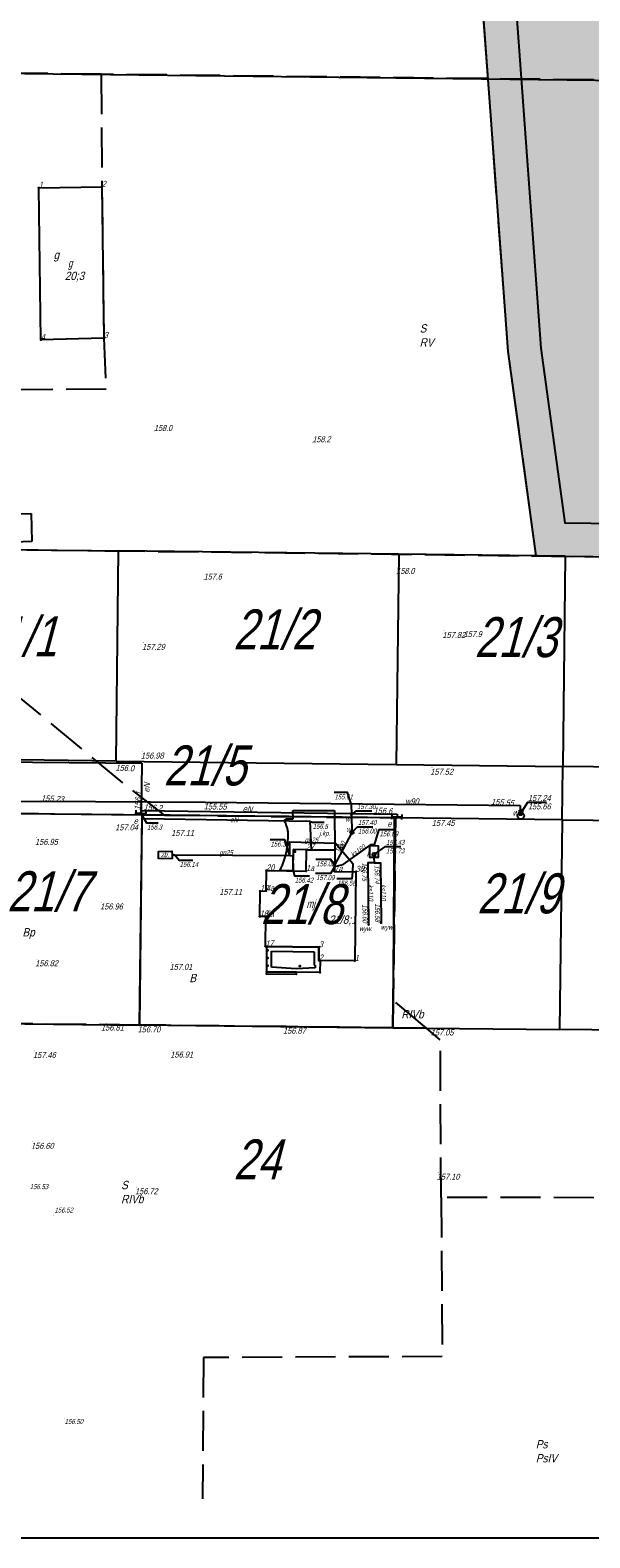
# Model space of a CAD drawing. Header units: metres. Extents: x 6582395 to 6583921, y 5752654 to 5753685.
# Tile 7 of 42: x 6583140 to 6583224, y 5752654 to 5752880. Entities that reach past the tile are written whole.
import ezdxf
from ezdxf.enums import TextEntityAlignment as Align

# ---------------------------------------------------------------- set-up
doc = ezdxf.new("R2010")
doc.units = ezdxf.units.M
doc.header["$LTSCALE"] = 2
for name, pattern in [('1.5_0.5', [50.8, 38.1, -12.7]), ('314-500', [63.5, 50.8, -12.7]), ('GESTRICHELT', [4, 3, -1]), ('GESTRICHELTX2', [8, 6, -2])]:
    doc.linetypes.add(name, pattern=pattern)
for name, color, linetype in [('209-Opis konturu klasyfikacyjnego', 7, 'Continuous'), ('210-Oznaczenie użytku', 7, 'Continuous'), ('211-Nr działki', 7, 'Continuous'), ('217-Granica konturu klasyfikcyjnego', 7, 'Continuous'), ('218-Granica użytku', 7, 'Continuous'), ('219-Linia granicy', 7, 'Continuous'), ('312-Budynek (powierzchnia)', 7, 'Continuous'), ('312-Funkcja i liczba kondygnacji', 7, 'Continuous'), ('312-Numer ewidencyjny budynku', 7, 'Continuous'), ('312-Numer ewidencyjny budynku-Atr124', 7, 'Continuous'), ('314-Nawis budynku budowli - K1', 7, 'Continuous'), ('352-schody (powierzchnia)', 7, 'Continuous'), ('403-Punkt określonej wysokości', 7, 'Continuous'), ('403-Punkt określonej wysokości - rzędna', 7, 'Continuous'), ('423-Krawędź chodnika', 7, 'Continuous'), ('507-Zasuwa liniowa-SW', 7, 'Continuous'), ('513-Hydrant-SW', 7, 'Continuous'), ('581-Atrybuty opisowe-SWPOD', 7, 'Continuous'), ('581-Oś przewodu-SWPOD', 7, 'Continuous'), ('585-Atrybuty opisowe-SEPOD', 7, 'Continuous'), ('585-Oś przewodu-SEPOD', 7, 'Continuous'), ('688-Szafa sterownicza-SE', 7, 'Continuous'), ('801-Punkt określonej wysokości', 7, 'Continuous'), ('801-Punkt określonej wysokości-Atr2', 7, 'Continuous'), ('902-Ogrodzenie trwałe symb.', 7, 'Continuous'), ('granica opracowania', 7, 'Continuous'), ('jezdnia (powierzchnia)', 7, 'Continuous'), ('jezdnia (powierzchnia)-Atr17', 7, 'Continuous'), ('komora podziemna - przewód kanalizacyjny (powierzchnia)', 7, 'Continuous'), ('linie rozgraniczajace teren', 237, 'Continuous'), ('ogrodzenie trwałe (linia)', 7, 'Continuous'), ('Opis i rzędna armatury niezident.-SE', 7, 'Continuous'), ('Opis i rzędna armatury niezident.-SW', 7, 'Continuous'), ('PEf', 68, 'Continuous'), ('podpora (powierzchnia)', 7, 'Continuous'), ('przewód elektroenergetyczny (linia)', 7, 'Continuous'), ('przewód elektroenergetyczny (linia)-Atr1', 7, 'Continuous'), ('przewód gazowy (linia)', 7, 'Continuous'), ('przewód gazowy (linia)-Atr1', 7, 'Continuous'), ('przewód kanalizacyjny (linia)', 7, 'Continuous'), ('przewód kanalizacyjny (linia)-Atr1', 7, 'Continuous'), ('przewód wodociągowy (linia)', 7, 'Continuous'), ('przewód wodociągowy (linia)-Atr1', 7, 'Continuous'), ('Punkt budynku', 7, 'Continuous'), ('Punkt budynku-Atr103', 7, 'Continuous'), ('Punkt budynku-Atr104', 7, 'Continuous'), ('punkt o określonej wysokości (sieć elektroenergetyczna)', 7, 'Continuous'), ('punkt o określonej wysokości (sieć elektroenergetyczna)-Atr2', 7, 'Continuous'), ('punkt o określonej wysokości (sieć elektroenergetyczna)-Atr3', 7, 'Continuous'), ('punkt o określonej wysokości (sieć gazowa)', 7, 'Continuous'), ('punkt o określonej wysokości (sieć gazowa)-Atr2', 7, 'Continuous'), ('punkt o określonej wysokości (sieć gazowa)-Atr3', 7, 'Continuous'), ('punkt o określonej wysokości (sieć kanalizacyjna)', 7, 'Continuous'), ('punkt o określonej wysokości (sieć kanalizacyjna)-Atr2', 7, 'Continuous'), ('punkt o określonej wysokości (sieć kanalizacyjna)-Atr3', 7, 'Continuous'), ('punkt o określonej wysokości (sieć wodociągowa)', 7, 'Continuous'), ('punkt o określonej wysokości (sieć wodociągowa)-Atr2', 7, 'Continuous'), ('punkt o określonej wysokości (sieć wodociągowa)-Atr3', 7, 'Continuous'), ('punkt wysokościowy sztuczny', 7, 'Continuous'), ('punkt wysokościowy sztuczny-Atr2', 7, 'Continuous'), ('strefa OD PEf', 7, 'Continuous'), ('tabela', 7, 'Continuous'), ('taras (powierzchnia)', 7, 'Continuous'), ('wywietrznik (punkt)', 7, 'Continuous'), ('wywietrznik (punkt)-Atr17', 7, 'Continuous'), ('właz okrągły - siec kanalizacyjna (punkt)', 7, 'Continuous'), ('właz okrągły - siec kanalizacyjna (punkt)-Atr17', 7, 'Continuous'), ('właz okrągły - siec wodociągowa (punkt)', 7, 'Continuous'), ('właz okrągły - siec wodociągowa (punkt)-Atr17', 7, 'Continuous'), ('zasuwa - siec wodociągowa (punkt)', 7, 'Continuous'), ('zasuwa - siec wodociągowa (punkt)-Atr17', 7, 'Continuous'), ('zbiornik - przewód gazowy (powierzchnia)', 7, 'Continuous'), ('zbiornik - przewód gazowy (powierzchnia)-Atr17', 7, 'Continuous')]:
    doc.layers.add(name, color=color, linetype=linetype)
doc.styles.add('STIL4', font='txt')
doc.linetypes.add('902-500', pattern='A,95.25,0,[2,014 Plan fotowoltaika Florentynow Mariampol zal 1.shx,S=0.058796,R=0,X=0,Y=0],95.25', length=190.5)
doc.linetypes.add('UMGRENZUNG1', pattern='A,1,1.5,[7,014 Plan fotowoltaika Florentynow Mariampol zal 1.shx,S=0.05,R=0,X=0,Y=0],1.5', length=4)

# ---------------------------------------------------------------- blocks, each defined once
blk = doc.blocks.new('PUNKTBUD')
blk.add_circle((0, 0), 0.045)
blk = doc.blocks.new('*U4', base_point=(6583175.67, 5752738.58))
at = {"layer": 'taras (powierzchnia)'}
for p, q in [((6583175.67, 5752738.69), (6583175.7, 5752742.49)), ((6583175.7, 5752742.49), (6583183.5, 5752742.39)), ((6583176.38064, 5752739.38513), (6583176.403328, 5752741.771783)), ((6583176.403328, 5752741.771783), (6583182.79248, 5752741.695152)), ((6583182.79248, 5752741.695152), (6583182.777455, 5752739.681)), ((6583183.5, 5752742.39), (6583183.49, 5752740.39)), ((6583183.49, 5752740.39), (6583183.67, 5752740.39)), ((6583183.67, 5752740.39), (6583183.64, 5752738.58)), ((6583180.09, 5752738.63), (6583175.67, 5752738.69)), ((6583180.097, 5752739.13), (6583176.38064, 5752739.38513)), ((6583183.64, 5752738.58), (6583180.09, 5752738.63)), ((6583182.946002, 5752739.295884), (6583180.097, 5752739.13)), ((6583182.777455, 5752739.681), (6583182.944879, 5752739.677)), ((6583182.944879, 5752739.677), (6583182.946002, 5752739.295884))]:
    blk.add_line(p, q, dxfattribs=at)
blk = doc.blocks.new('801')
at = {"linetype": 'Continuous'}
blk.add_hatch(color=7, dxfattribs=at).paths.add_polyline_path([(0.045, 0, -1), (-0.045, 0, -1)], flags=16)
blk = doc.blocks.new('PW02')
at = {"linetype": 'Continuous'}
blk.add_hatch(color=256, dxfattribs=at).paths.add_polyline_path([(0.045, 0, -1), (-0.045, 0, -1)], flags=16)
blk = doc.blocks.new('688')
at = {"color": 7, "linetype": 'Continuous'}
for p, q in [((-0.75, -0.375), (-0.75, 0.375)), ((-0.75, 0), (0.75, 0)), ((0.75, -0.375), (0.75, 0.375))]:
    blk.add_line(p, q, dxfattribs=at)
blk = doc.blocks.new('PW01')
at = {"linetype": 'Continuous'}
blk.add_hatch(color=256, dxfattribs=at).paths.add_polyline_path([(0.045, 0, -1), (-0.045, 0, -1)], flags=16)
blk = doc.blocks.new('US25')
at = {"linetype": 'Continuous'}
blk.add_hatch(color=256, dxfattribs=at).paths.add_polyline_path([(0.2, 0, -1), (-0.2, 0, -1)], flags=16)
blk = doc.blocks.new('US22')
at = {"linetype": 'Continuous'}
blk.add_circle((0, 0), 0.25, dxfattribs=at)
blk = doc.blocks.new('US24')
at = {"linetype": 'Continuous'}
blk.add_hatch(color=256, dxfattribs=at).paths.add_polyline_path([(0.2, 0, -1), (-0.2, 0, -1)], flags=16)
blk = doc.blocks.new('507')
at = {"color": 7, "linetype": 'Continuous'}
blk.add_lwpolyline([(-0.175, 0.175), (0.175, 0.175), (0.175, -0.175), (-0.175, -0.175)], close=True, dxfattribs=at)
blk = doc.blocks.new('513')
at = {"color": 7, "linetype": 'Continuous'}
for p, q in [((0, 1), (-0.354, 0.646)), ((0, 0.5), (0, 1)), ((0, 1), (0.354, 0.646))]:
    blk.add_line(p, q, dxfattribs=at)
blk.add_circle((0, 0), 0.5, dxfattribs=at)

msp = doc.modelspace()

# ---------------------------------------------------------------- hatches: boundary and pattern name
at = {"layer": 'PEf', "linetype": 'Continuous'}
msp.add_hatch(color=145, dxfattribs=at).paths.add_polyline_path([(6583146.68, 5753547.28), (6583568.4, 5753542.12), (6583578.52, 5753492), (6583467.45, 5753498.63), (6583464.65, 5753469.93), (6583463.86, 5753440.1), (6583466.62, 5753361.74), (6583609.36, 5753359.83), (6583631.84, 5753274.16), (6583677.42, 5753085.76), (6583738.62, 5752963.36), (6583795.74, 5752847.31), (6583823.59, 5752723.63), (6583290.14, 5752729.3), (6583290.53, 5752760.61), (6583290.63, 5752768.61), (6583291.01, 5752800.12), (6583220.45, 5752800.96), (6583216.04, 5752801.01), (6583211.82, 5752831.63), (6583206.87, 5752898.96), (6583201.28, 5752966.38), (6583198.05, 5752998.69), (6583409.66, 5752995.78), (6583411.04, 5753178.77), (6583180.57, 5753181.92), (6583175.42, 5753235.92), (6583171.29, 5753282.96), (6583170.49, 5753291.98), (6583166.37, 5753339.02), (6583162.07, 5753388.08), (6583161.28, 5753397.08), (6583157.14, 5753444.15)], flags=16)

# ---------------------------------------------------------------- linework, layer by layer
at = {"layer": '217-Granica konturu klasyfikcyjnego', "color": 3, "linetype": 'GESTRICHELT'}
for p, q in [((6583150.85, 5752873.2), (6583104.51, 5752873.74)), ((6583264.67, 5752871.89), (6583150.85, 5752873.2)), ((6583150.85, 5752873.2), (6583150.93, 5752856.32)), ((6583150.93, 5752856.32), (6583151.24, 5752833.66)), ((6583151.24, 5752833.66), (6583151.58, 5752826.01)), ((6583151.58, 5752826.01), (6583136.89, 5752825.92)), ((6583111.4, 5752802.28), (6583262.55, 5752800.46)), ((6583154.11, 5752767.01), (6583111.4, 5752802.28)), ((6583160.32, 5752762.19), (6583154.11, 5752767.01)), ((6583119.44, 5752762.68), (6583156.98, 5752762.23)), ((6583156.98, 5752762.23), (6583160.32, 5752762.19)), ((6583160.32, 5752762.19), (6583176.63, 5752761.99)), ((6583176.63, 5752761.99), (6583194.98, 5752761.77)), ((6583194.98, 5752761.77), (6583194.64, 5752734.43)), ((6583194.64, 5752734.43), (6583194.59, 5752730.31)), ((6583199.62, 5752730.26), (6583194.64, 5752734.43)), ((6583156.6, 5752730.72), (6583119.6, 5752731.11)), ((6583176.51, 5752730.51), (6583156.6, 5752730.72)), ((6583194.59, 5752730.31), (6583176.51, 5752730.51)), ((6583199.62, 5752730.26), (6583194.59, 5752730.31)), ((6583201.7, 5752728.52), (6583199.62, 5752730.26)), ((6583201.83, 5752704.87), (6583201.7, 5752728.52)), ((6583256.71, 5752704.82), (6583201.83, 5752704.87)), ((6583201.83, 5752704.87), (6583201.98, 5752681.05)), ((6583166.2, 5752680.89), (6583166.03, 5752659.7)), ((6583201.98, 5752681.05), (6583166.2, 5752680.89))]:
    msp.add_line(p, q, dxfattribs=at)
at = {"layer": '218-Granica użytku', "color": 3, "linetype": 'GESTRICHELT'}
for p, q in [((6583150.85, 5752873.2), (6583104.51, 5752873.74)), ((6583264.67, 5752871.89), (6583150.85, 5752873.2)), ((6583150.85, 5752873.2), (6583150.93, 5752856.32)), ((6583150.93, 5752856.32), (6583151.24, 5752833.66)), ((6583151.24, 5752833.66), (6583151.58, 5752826.01)), ((6583151.58, 5752826.01), (6583136.89, 5752825.92)), ((6583111.4, 5752802.28), (6583262.55, 5752800.46)), ((6583154.11, 5752767.01), (6583111.4, 5752802.28)), ((6583160.32, 5752762.19), (6583154.11, 5752767.01)), ((6583119.44, 5752762.68), (6583156.98, 5752762.23)), ((6583156.6, 5752730.72), (6583156.98, 5752762.23)), ((6583156.98, 5752762.23), (6583160.32, 5752762.19)), ((6583176.63, 5752761.99), (6583160.32, 5752762.19)), ((6583194.98, 5752761.77), (6583176.63, 5752761.99)), ((6583194.64, 5752734.43), (6583194.98, 5752761.77)), ((6583194.64, 5752734.43), (6583194.59, 5752730.31)), ((6583199.62, 5752730.26), (6583194.64, 5752734.43)), ((6583156.6, 5752730.72), (6583119.6, 5752731.11)), ((6583176.51, 5752730.51), (6583156.6, 5752730.72)), ((6583194.59, 5752730.31), (6583176.51, 5752730.51)), ((6583199.62, 5752730.26), (6583194.59, 5752730.31)), ((6583201.7, 5752728.52), (6583199.62, 5752730.26)), ((6583201.83, 5752704.87), (6583201.7, 5752728.52)), ((6583256.71, 5752704.82), (6583201.83, 5752704.87)), ((6583201.83, 5752704.87), (6583201.98, 5752681.05)), ((6583166.2, 5752680.89), (6583166.03, 5752659.7)), ((6583201.98, 5752681.05), (6583166.2, 5752680.89))]:
    msp.add_line(p, q, dxfattribs=at)
at = {"layer": '219-Linia granicy', "color": 7, "linetype": 'Continuous'}
for p, q in [((6583104.51, 5752873.74), (6583408.71, 5752870.19)), ((6583111.4, 5752802.28), (6583153.46, 5752801.77)), ((6583153.08, 5752770.27), (6583153.46, 5752801.77)), ((6583195.46, 5752801.27), (6583153.46, 5752801.77)), ((6583195.46, 5752801.27), (6583195.07, 5752769.78)), ((6583220.45, 5752800.96), (6583195.46, 5752801.27)), ((6583220.45, 5752800.96), (6583220.06, 5752769.47)), ((6583220.45, 5752800.96), (6583291.01, 5752800.12)), ((6583153.08, 5752770.27), (6583118.41, 5752770.69)), ((6583153.08, 5752770.27), (6583195.07, 5752769.78)), ((6583195.07, 5752769.78), (6583220.06, 5752769.47)), ((6583219.97, 5752761.47), (6583220.06, 5752769.47)), ((6583290.63, 5752768.61), (6583220.06, 5752769.47)), ((6583119.44, 5752762.68), (6583156.98, 5752762.23)), ((6583156.6, 5752730.72), (6583156.98, 5752762.23)), ((6583194.98, 5752761.77), (6583156.98, 5752762.23)), ((6583194.59, 5752730.31), (6583194.98, 5752761.77)), ((6583219.97, 5752761.47), (6583194.98, 5752761.77)), ((6583219.97, 5752761.47), (6583219.59, 5752730.05)), ((6583219.97, 5752761.47), (6583290.53, 5752760.61)), ((6583119.6, 5752731.11), (6583156.6, 5752730.72)), ((6583194.59, 5752730.31), (6583156.6, 5752730.72)), ((6583194.59, 5752730.31), (6583219.59, 5752730.05)), ((6583256.58, 5752729.66), (6583219.59, 5752730.05))]:
    msp.add_line(p, q, dxfattribs=at)
at = {"layer": '312-Budynek (powierzchnia)', "color": 7, "linetype": 'Continuous'}
for p, q in [((6583141.49, 5752856.18), (6583150.93, 5752856.32)), ((6583141.49, 5752856.18), (6583150.93, 5752856.32)), ((6583141.8, 5752833.39), (6583141.49, 5752856.18)), ((6583141.8, 5752833.39), (6583141.49, 5752856.18)), ((6583150.93, 5752856.32), (6583151.24, 5752833.66)), ((6583150.93, 5752856.32), (6583151.24, 5752833.66)), ((6583151.24, 5752833.66), (6583141.8, 5752833.39)), ((6583151.24, 5752833.66), (6583141.8, 5752833.39)), ((6583181.57, 5752753.79), (6583181.61, 5752756.99)), ((6583181.61, 5752756.99), (6583185.86, 5752756.94)), ((6583185.86, 5752756.94), (6583185.82, 5752753.74)), ((6583175.57, 5752750.81), (6583175.61, 5752753.89)), ((6583175.61, 5752753.89), (6583181.57, 5752753.79)), ((6583185.82, 5752753.74), (6583189.02, 5752753.68)), ((6583189.02, 5752753.68), (6583188.87, 5752740.33)), ((6583174.63, 5752746.99), (6583174.68, 5752750.79)), ((6583174.68, 5752750.79), (6583175.57, 5752750.81)), ((6583175.53, 5752746.98), (6583174.63, 5752746.99)), ((6583175.48, 5752742.5), (6583175.53, 5752746.98)), ((6583183.5, 5752742.39), (6583175.48, 5752742.5)), ((6583183.49, 5752740.39), (6583183.5, 5752742.39)), ((6583188.87, 5752740.33), (6583183.49, 5752740.39))]:
    msp.add_line(p, q, dxfattribs=at)
at = {"layer": '314-Nawis budynku budowli - K1', "color": 7, "linetype": '314-500'}
msp.add_lwpolyline([(6583181.61, 5752756.99), (6583179.62, 5752757.03), (6583179.57, 5752753.82)], dxfattribs=at)
at = {"layer": '352-schody (powierzchnia)', "color": 7, "linetype": 'Continuous'}
msp.add_lwpolyline([(6583180.09, 5752738.63), (6583180.07, 5752738.3), (6583175.62, 5752738.36), (6583175.67, 5752738.69), (6583175.75, 5752738.69), (6583175.84, 5752738.69)], close=True, dxfattribs=at)
msp.add_lwpolyline([(6583180.09, 5752738.63), (6583180.07, 5752738.3), (6583175.62, 5752738.36), (6583175.67, 5752738.69), (6583175.75, 5752738.69), (6583175.84, 5752738.69)], close=True, dxfattribs=at)
at = {"layer": '423-Krawędź chodnika', "color": 7, "linetype": '1.5_0.5'}
msp.add_lwpolyline([(6583140.46, 5752803.17), (6583132.37, 5752802.92), (6583132.24, 5752807.13), (6583140.33, 5752807.38)], close=True, dxfattribs=at)
at = {"layer": '581-Oś przewodu-SWPOD', "color": 5, "linetype": 'Continuous'}
for p, q in [((6583118.64, 5752764.12), (6583141.8, 5752764.28)), ((6583141.8, 5752764.28), (6583166.41, 5752764.1)), ((6583166.41, 5752764.1), (6583213.67, 5752763.63)), ((6583213.67, 5752763.63), (6583213.71, 5752762.35)), ((6583213.71, 5752762.35), (6583213.78, 5752762.06))]:
    msp.add_line(p, q, dxfattribs=at)
at = {"layer": '585-Oś przewodu-SEPOD', "color": 1, "linetype": 'Continuous'}
for p, q in [((6583118.33, 5752770.32), (6583156.94, 5752769.97)), ((6583156.94, 5752769.97), (6583156.84, 5752762.62)), ((6583156.81, 5752762.49), (6583156.83, 5752762.86)), ((6583156.84, 5752762.62), (6583156.81, 5752762.49)), ((6583156.83, 5752762.86), (6583195.21, 5752762.31)), ((6583195.21, 5752762.31), (6583195.21, 5752762.06)), ((6583195.21, 5752762.06), (6583195.21, 5752761.93))]:
    msp.add_line(p, q, dxfattribs=at)
at = {"layer": '902-Ogrodzenie trwałe symb.', "color": 7, "linetype": '902-500'}
for points in [[(6583156.96, 5752762.17), (6583120.5, 5752762.58), (6583120.81, 5752757.5)], [(6583156.96, 5752762.17), (6583156.61, 5752730.75), (6583156.6, 5752730.65), (6583122.56, 5752731.05), (6583121.07, 5752752.78)]]:
    msp.add_lwpolyline(points, dxfattribs=at)
at = {"layer": 'granica opracowania', "color": 241, "linetype": 'GESTRICHELTX2'}
for points in [[(6583198.05, 5752998.69), (6583201.28, 5752966.38), (6583206.87, 5752898.96), (6583211.82, 5752831.63), (6583216.04, 5752801.01)], [(6583216.04, 5752801.01), (6583220.45, 5752800.96), (6583291.01, 5752800.12), (6583290.63, 5752768.61), (6583290.53, 5752760.61), (6583290.14, 5752729.3)]]:
    msp.add_lwpolyline(points, dxfattribs=at)
at = {"layer": 'jezdnia (powierzchnia)', "color": 7, "linetype": '1.5_0.5'}
msp.add_lwpolyline([(6583185.81, 5752762.86), (6583185.86, 5752756.94), (6583181.61, 5752756.99), (6583179.62, 5752757.03), (6583179.57, 5752753.82), (6583178.12, 5752753.84), (6583177.64, 5752753.85), (6583177.84, 5752754.27), (6583178.02, 5752754.7), (6583178.19, 5752755.13), (6583178.34, 5752755.57), (6583178.47, 5752756.01), (6583178.58, 5752756.46), (6583178.68, 5752756.92), (6583178.75, 5752757.38), (6583178.81, 5752757.84), (6583178.85, 5752758.3), (6583178.87, 5752758.76), (6583178.88, 5752759.23), (6583178.86, 5752759.69), (6583178.84, 5752759.82), (6583178.82, 5752759.95), (6583178.79, 5752760.08), (6583178.76, 5752760.2), (6583178.73, 5752760.33), (6583178.69, 5752760.45), (6583178.65, 5752760.58), (6583178.6, 5752760.7), (6583178.56, 5752760.82), (6583178.51, 5752760.94), (6583178.45, 5752761.06), (6583178.39, 5752761.18), (6583178.33, 5752761.3), (6583178.27, 5752761.41), (6583178.62, 5752761.64), (6583179.63, 5752761.63), (6583179.58, 5752762.88)], close=True, dxfattribs=at)
at = {"layer": 'komora podziemna - przewód kanalizacyjny (powierzchnia)', "color": 34, "linetype": 'Continuous'}
msp.add_lwpolyline([(6583191.15, 5752757.6), (6583192.4, 5752757.57), (6583192.38, 5752755.83), (6583191.13, 5752755.85)], close=True, dxfattribs=at)
at = {"layer": 'linie rozgraniczajace teren', "color": 238, "linetype": 'Continuous'}
for points in [[(6583198.05, 5752998.69), (6583201.28, 5752966.38), (6583206.87, 5752898.96), (6583211.82, 5752831.63), (6583216.04, 5752801.01)], [(6583216.04, 5752801.01), (6583220.45, 5752800.96), (6583291.01, 5752800.12), (6583290.63, 5752768.61), (6583290.53, 5752760.61), (6583290.14, 5752729.3)]]:
    msp.add_lwpolyline(points, dxfattribs=at)
at = {"layer": 'ogrodzenie trwałe (linia)', "color": 7, "linetype": '902-500'}
msp.add_lwpolyline([(6583156.61, 5752730.75), (6583194.62, 5752730.31), (6583194.81, 5752761.71)], dxfattribs=at)
at = {"layer": 'Opis i rzędna armatury niezident.-SW', "linetype": 'Continuous'}
msp.add_lwpolyline([(6583213.71, 5752762.35), (6583214.84, 5752764.11), (6583217.61, 5752764.11)], dxfattribs=at)
at = {"layer": 'podpora (powierzchnia)', "color": 7, "linetype": 'Continuous'}
for points in [[(6583179.79, 5752756.65), (6583179.79, 5752756.79), (6583179.94, 5752756.79), (6583179.93, 5752756.65)], [(6583175.69, 5752740.83), (6583175.83, 5752740.82), (6583175.83, 5752740.68), (6583175.68, 5752740.69)], [(6583175.7, 5752741.97), (6583175.84, 5752741.97), (6583175.84, 5752741.83), (6583175.7, 5752741.83)], [(6583175.67, 5752739.69), (6583175.81, 5752739.7), (6583175.83, 5752739.56), (6583175.67, 5752739.55)], [(6583180.57, 5752739.64), (6583180.7, 5752739.63), (6583180.69, 5752739.5), (6583180.56, 5752739.5)]]:
    msp.add_lwpolyline(points, close=True, dxfattribs=at)
at = {"layer": 'przewód elektroenergetyczny (linia)', "color": 1, "linetype": 'Continuous'}
msp.add_lwpolyline([(6583156.81, 5752762.49), (6583157.26, 5752761.68), (6583182.14, 5752761.29), (6583182.31, 5752756.99)], dxfattribs=at)
at = {"layer": 'przewód gazowy (linia)', "color": 40, "linetype": 'Continuous'}
for points in [[(6583161.47, 5752756.22), (6583161.88, 5752756.23), (6583179.12, 5752756.13), (6583179.58, 5752756.09), (6583179.65, 5752753.82)], [(6583179.12, 5752756.13), (6583179.11, 5752758.15), (6583185.98, 5752757.99), (6583188.59, 5752754.91), (6583188.52, 5752753.69)]]:
    msp.add_lwpolyline(points, dxfattribs=at)
at = {"layer": 'przewód kanalizacyjny (linia)', "color": 34, "linetype": 'Continuous'}
for points in [[(6583185.83, 5752754.49), (6583187.15, 5752754.78), (6583191.34, 5752757.75), (6583191.76, 5752757.84), (6583191.77, 5752757.59)], [(6583191.75, 5752755.83), (6583191.78, 5752755.04), (6583190.84, 5752755.03), (6583190.95, 5752745.77)], [(6583191.78, 5752755.04), (6583192.73, 5752755.02), (6583192.83, 5752746.03)]]:
    msp.add_lwpolyline(points, dxfattribs=at)
at = {"layer": 'przewód wodociągowy (linia)', "color": 5, "linetype": 'Continuous'}
msp.add_lwpolyline([(6583188.31, 5752763.88), (6583188.36, 5752762.21), (6583188.44, 5752759.58), (6583185.83, 5752754.69)], dxfattribs=at)
at = {"layer": 'punkt o określonej wysokości (sieć elektroenergetyczna)-Atr2', "color": 7}
for points in [[(6583157.26, 5752761.68), (6583157.64, 5752761.03), (6583159.41, 5752761.03)], [(6583182.14, 5752761.29), (6583182.5, 5752761.14), (6583184.27, 5752761.14)]]:
    msp.add_lwpolyline(points, dxfattribs=at)
at = {"layer": 'punkt o określonej wysokości (sieć gazowa)-Atr2', "color": 7}
for points in [[(6583179.12, 5752756.13), (6583178.4, 5752758.49), (6583176.17, 5752758.49)], [(6583161.88, 5752756.23), (6583162.54, 5752755.44), (6583164.59, 5752755.44)], [(6583179.65, 5752753.82), (6583179.81, 5752753.08), (6583182.09, 5752753.08)], [(6583188.52, 5752753.69), (6583188.43, 5752752.63), (6583186.17, 5752752.63)]]:
    msp.add_lwpolyline(points, dxfattribs=at)
at = {"layer": 'punkt o określonej wysokości (sieć kanalizacyjna)-Atr2', "color": 7}
for points in [[(6583191.77, 5752757.59), (6583192.52, 5752760.02), (6583194.75, 5752760.02)], [(6583191.76, 5752756.3), (6583193.48, 5752757.46), (6583195.79, 5752757.46)], [(6583185.83, 5752754.49), (6583185.25, 5752753.45), (6583183, 5752753.45)]]:
    msp.add_lwpolyline(points, dxfattribs=at)
at = {"layer": 'punkt o określonej wysokości (sieć wodociągowa)-Atr2', "color": 7}
for points in [[(6583188.31, 5752763.88), (6583187.78, 5752765.55), (6583185.76, 5752765.55)], [(6583188.36, 5752762.21), (6583189.14, 5752762.82), (6583191.42, 5752762.82)], [(6583188.44, 5752759.58), (6583189.28, 5752760.44), (6583191.58, 5752760.44)], [(6583185.83, 5752754.69), (6583185.28, 5752755.52), (6583183.03, 5752755.52)]]:
    msp.add_lwpolyline(points, dxfattribs=at)
at = {"layer": 'strefa OD PEf', "color": 48, "linetype": 'UMGRENZUNG1'}
msp.add_lwpolyline([(6583416.08, 5753183.7), (6583414.62, 5752990.71), (6583203.58, 5752993.61), (6583206.26, 5752966.83), (6583211.86, 5752899.35), (6583216.8, 5752832.15), (6583220.4, 5752805.97), (6583271.35, 5752805.35), (6583296.07, 5752805.06), (6583295.63, 5752768.55), (6583295.53, 5752760.55), (6583295.2, 5752734.25), (6583817.33, 5752728.69), (6583790.99, 5752845.63), (6583734.14, 5752961.13), (6583672.69, 5753084.03)], dxfattribs=at)
at = {"layer": 'tabela', "color": 7, "linetype": 'Continuous'}
msp.add_line((6582394.59, 5752653.88), (6583919.87, 5752653.88), dxfattribs=at)
at = {"layer": 'zbiornik - przewód gazowy (powierzchnia)', "color": 40, "linetype": 'Continuous'}
msp.add_lwpolyline([(6583159.46, 5752755.62), (6583159.45, 5752756.75), (6583161.46, 5752756.78), (6583161.47, 5752756.22), (6583161.48, 5752756.22), (6583161.48, 5752755.67)], close=True, dxfattribs=at)

# ---------------------------------------------------------------- block references
at = {"layer": '403-Punkt określonej wysokości', "xscale": 0.9999999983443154, "yscale": 0.9999999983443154}
for p in [(6583157.21, 5752788.01), (6583202.26, 5752789.79), (6583157.04, 5752771.72), (6583200.45, 5752769.29), (6583156.94, 5752762.17), (6583200.66, 5752761.6), (6583141.16, 5752758.79), (6583161.58, 5752760.11), (6583168.8, 5752751.29), (6583150.93, 5752749.11), (6583141.2, 5752740.59), (6583161.35, 5752740.06), (6583151.61, 5752730.94), (6583156.56, 5752730.69), (6583178.36, 5752730.49), (6583200.51, 5752730.23), (6583140.86, 5752726.84), (6583161.45, 5752726.92), (6583140.55, 5752713.24), (6583201.41, 5752708.61), (6583156.15, 5752706.44)]:
    msp.add_blockref('801', p, dxfattribs=at)
at = {"layer": '507-Zasuwa liniowa-SW', "xscale": 0.9999999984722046, "yscale": 0.9999999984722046, "rotation": 89.55600002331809}
msp.add_blockref('507', (6583213.71, 5752762.35), dxfattribs=at)
at = {"layer": '513-Hydrant-SW'}
msp.add_blockref('513', (6583213.78, 5752762.06), dxfattribs=at)
at = {"layer": '688-Szafa sterownicza-SE'}
for p, xscale, yscale, rotation in [((6583156.81, 5752762.49), 0.9999999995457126, 0.9999999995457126, 356.452999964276), ((6583195.21, 5752761.93), 0.9999999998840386, 1.000000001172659, 357.7950000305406)]:
    msp.add_blockref('688', p, dxfattribs=dict(at, xscale=xscale, yscale=yscale, rotation=rotation))
at = {"layer": '801-Punkt określonej wysokości', "xscale": 0.9999999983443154, "yscale": 0.9999999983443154}
for p in [(6583158.76, 5752819.73), (6583182.52, 5752818.05), (6583166.21, 5752797.47), (6583195.11, 5752798.32), (6583205.21, 5752788.86)]:
    msp.add_blockref('801', p, dxfattribs=at)
at = {"layer": 'Punkt budynku', "xscale": 0.9999999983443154, "yscale": 0.9999999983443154}
for p in [(6583141.49, 5752856.18), (6583150.93, 5752856.32), (6583141.8, 5752833.39), (6583151.24, 5752833.66), (6583181.61, 5752756.99), (6583185.86, 5752756.94), (6583175.61, 5752753.89), (6583181.57, 5752753.79), (6583185.82, 5752753.74), (6583189.02, 5752753.68), (6583174.68, 5752750.79), (6583175.57, 5752750.81), (6583174.63, 5752746.99), (6583175.53, 5752746.98), (6583175.48, 5752742.5), (6583175.7, 5752742.49), (6583183.49, 5752740.39), (6583183.5, 5752742.39), (6583183.67, 5752740.39), (6583175.67, 5752738.69), (6583180.09, 5752738.63), (6583183.64, 5752738.58), (6583188.87, 5752740.33)]:
    msp.add_blockref('PUNKTBUD', p, dxfattribs=at)
at = {"layer": 'punkt o określonej wysokości (sieć elektroenergetyczna)', "xscale": 0.9999999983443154, "yscale": 0.9999999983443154}
for p in [(6583157.26, 5752761.68), (6583182.14, 5752761.29)]:
    msp.add_blockref('PW01', p, dxfattribs=at)
at = {"layer": 'punkt o określonej wysokości (sieć gazowa)', "xscale": 0.9999999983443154, "yscale": 0.9999999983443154}
for p in [(6583161.88, 5752756.23), (6583179.12, 5752756.13), (6583179.65, 5752753.82), (6583188.52, 5752753.69)]:
    msp.add_blockref('PW01', p, dxfattribs=at)
at = {"layer": 'punkt o określonej wysokości (sieć kanalizacyjna)', "xscale": 0.9999999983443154, "yscale": 0.9999999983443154}
for p in [(6583191.76, 5752756.3), (6583191.77, 5752757.59), (6583185.83, 5752754.49), (6583190.84, 5752755.03), (6583192.73, 5752755.02), (6583190.95, 5752745.77), (6583192.83, 5752746.03)]:
    msp.add_blockref('PW01', p, dxfattribs=at)
at = {"layer": 'punkt o określonej wysokości (sieć wodociągowa)', "xscale": 0.9999999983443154, "yscale": 0.9999999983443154}
for p in [(6583188.31, 5752763.88), (6583188.36, 5752762.21), (6583188.44, 5752759.58), (6583185.83, 5752754.69)]:
    msp.add_blockref('PW01', p, dxfattribs=at)
at = {"layer": 'punkt wysokościowy sztuczny', "xscale": 0.9999999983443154, "yscale": 0.9999999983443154}
for p in [(6583143.67, 5752702.19), (6583145.33, 5752671.77)]:
    msp.add_blockref('PW02', p, dxfattribs=at)
at = {"layer": 'taras (powierzchnia)'}
msp.add_blockref('*U4', (6583175.67, 5752738.58), dxfattribs=at)
at = {"layer": 'wywietrznik (punkt)', "xscale": 1.000000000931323, "yscale": 1.000000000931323}
for p in [(6583190.95, 5752745.77), (6583192.83, 5752746.03)]:
    msp.add_blockref('US24', p, dxfattribs=at)
at = {"layer": 'właz okrągły - siec kanalizacyjna (punkt)'}
msp.add_blockref('US22', (6583191.76, 5752756.3), dxfattribs=at)
at = {"layer": 'właz okrągły - siec wodociągowa (punkt)'}
msp.add_blockref('US22', (6583188.44, 5752759.58), dxfattribs=at)
at = {"layer": 'zasuwa - siec wodociągowa (punkt)', "xscale": 1.000000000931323, "yscale": 1.000000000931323}
msp.add_blockref('US25', (6583188.36, 5752762.21), dxfattribs=at)

# ---------------------------------------------------------------- texts
at = {"layer": '209-Opis konturu klasyfikacyjnego', "color": 3, "style": 'STIL4', "oblique": 15, "width": 0.9}
for s, p in [('RV', (6583198.6, 5752832.39)), ('RIVb', (6583195.85, 5752731.71)), ('RIVb', (6583153.83, 5752704.02)), ('PsIV', (6583216.02, 5752665.18))]:
    msp.add_text(s, height=1.25, dxfattribs=at).set_placement(p)
at = {"layer": '210-Oznaczenie użytku', "color": 3, "style": 'STIL4', "oblique": 15, "width": 0.9}
for s, p in [('S', (6583198.6, 5752834.49)), ('Bp', (6583139.03, 5752743.99)), ('B', (6583164.07, 5752737.14)), ('R', (6583195.85, 5752731.71)), ('S', (6583153.83, 5752706.12)), ('Ps', (6583216.02, 5752667.28))]:
    msp.add_text(s, height=1.25, dxfattribs=at).set_placement(p)
at = {"layer": '211-Nr działki', "color": 7, "style": 'STIL4', "oblique": 15, "width": 0.7875}
for s, p in [('21/1', (6583131.84, 5752785.97)), ('21/2', (6583170.63, 5752787)), ('21/3', (6583206.83, 5752785.85)), ('21/5', (6583160.19, 5752766.62)), ('21/7', (6583136.73, 5752747.76)), ('21/9', (6583207.22, 5752747.45)), ('21/8', (6583174.77, 5752745.84)), ('24', (6583170.66, 5752707.58))]:
    msp.add_text(s, height=6, dxfattribs=at).set_placement(p)
at = {"layer": '312-Funkcja i liczba kondygnacji', "color": 7, "style": 'STIL4', "oblique": 15, "width": 0.9}
msp.add_text('g', height=1.25, rotation=-0.001, dxfattribs=at).set_placement((6583144.12, 5752845.5), align=Align.CENTER)
at = {"layer": '312-Numer ewidencyjny budynku', "color": 7, "style": 'STIL4', "oblique": 15, "width": 0.9}
for s, p in [('20;3', (6583145.37, 5752842.36)), ('21/8;1', (6583184.98, 5752745.89))]:
    msp.add_text(s, height=1.25, dxfattribs=at).set_placement(p)
at = {"layer": '312-Numer ewidencyjny budynku-Atr124', "color": 7, "style": 'STIL4', "oblique": 15, "width": 0.72}
for s, p in [('g', (6583146.19, 5752844.26)), ('mj', (6583182.26, 5752748.25))]:
    msp.add_text(s, height=1.25, dxfattribs=at).set_placement(p, align=Align.CENTER)
at = {"layer": '403-Punkt określonej wysokości - rzędna', "color": 7, "style": 'STIL4', "oblique": 15, "width": 0.9}
for s, p in [('157.29', (6583156.96, 5752786.94)), ('157.82', (6583202.01, 5752788.72)), ('156.98', (6583156.79, 5752770.65)), ('157.52', (6583200.19, 5752768.22)), ('157.04', (6583152.93, 5752759.88)), ('157.45', (6583200.41, 5752760.54)), ('156.95', (6583140.91, 5752757.72)), ('157.11', (6583161.33, 5752759.04)), ('157.11', (6583168.55, 5752750.22)), ('156.96', (6583150.67, 5752748.04)), ('156.82', (6583140.94, 5752739.52)), ('157.01', (6583161.09, 5752738.99)), ('156.81', (6583150.81, 5752729.9)), ('156.70', (6583156.3, 5752729.62)), ('156.87', (6583178.11, 5752729.42)), ('157.05', (6583200.26, 5752729.16)), ('157.46', (6583140.6, 5752725.77)), ('156.91', (6583161.2, 5752725.85)), ('156.60', (6583140.3, 5752712.17)), ('157.10', (6583201.16, 5752707.54)), ('156.72', (6583155.9, 5752705.37))]:
    msp.add_text(s, height=0.9, dxfattribs=at).set_placement(p)
at = {"layer": '581-Atrybuty opisowe-SWPOD', "color": 5, "style": 'STIL4', "oblique": 15, "width": 0.9}
msp.add_text('w90', height=0.9, rotation=-0.57, dxfattribs=at).set_placement((6583197.44, 5752763.79), align=Align.CENTER)
at = {"layer": '585-Atrybuty opisowe-SEPOD', "color": 1, "style": 'STIL4', "oblique": 15, "width": 0.9}
for rotation, p in [(85.515, (6583158.11, 5752766.27)), (-5.771, (6583172.75, 5752762.66))]:
    msp.add_text('eN', height=0.9, rotation=rotation, dxfattribs=at).set_placement(p, align=Align.CENTER)
at = {"layer": '801-Punkt określonej wysokości-Atr2', "color": 32, "style": 'STIL4', "oblique": 15, "width": 0.72}
for s, p in [('158.0', (6583158.76, 5752819.73)), ('158.2', (6583182.52, 5752818.05)), ('158.0', (6583195.11, 5752798.32)), ('157.6', (6583166.21, 5752797.47)), ('157.9', (6583205.21, 5752788.86))]:
    msp.add_text(s, height=0.9, dxfattribs=at).set_placement(p)
at = {"layer": 'jezdnia (powierzchnia)-Atr17', "color": 7, "style": 'STIL4', "oblique": 15, "width": 0.72}
msp.add_text('j.kp.', height=0.75, dxfattribs=at).set_placement((6583183.56, 5752759.08))
at = {"layer": 'Opis i rzędna armatury niezident.-SE', "color": 1, "style": 'STIL4', "oblique": 15, "width": 0.9}
for s, rotation, p in [('156.0', -2.526, (6583155.76, 5752768.73)), ('156.6', -2.816, (6583194.47, 5752762.31))]:
    msp.add_text(s, height=0.9, rotation=rotation, dxfattribs=at).set_placement(p, align=Align.RIGHT)
for s, rotation, p in [('156.1', 85.115, (6583156.7, 5752762.89)), ('156.2', -3.169, (6583157.18, 5752762.94))]:
    msp.add_text(s, height=0.9, rotation=rotation, dxfattribs=at).set_placement(p)
for p in [(6583156.33, 5752760.87), (6583194.38, 5752760.42)]:
    msp.add_text('e', height=0.9, dxfattribs=at).set_placement(p, align=Align.RIGHT)
at = {"layer": 'Opis i rzędna armatury niezident.-SW', "color": 5, "style": 'STIL4', "oblique": 15, "width": 0.9}
for s, rotation, p in [('155.23', -2.842, (6583141.8, 5752764.28)), ('155.55', -0.57, (6583166.22, 5752763.03))]:
    msp.add_text(s, height=0.9, rotation=rotation, dxfattribs=at).set_placement(p)
msp.add_text('155.55', height=0.9, rotation=-3.541, dxfattribs=at).set_placement((6583212.7, 5752763.54), align=Align.RIGHT)
for s, p in [('157.24', (6583214.84, 5752764.29)), ('155.66', (6583214.84, 5752763.03)), ('w', (6583212.55, 5752762.1))]:
    msp.add_text(s, height=0.9, dxfattribs=at).set_placement(p)
at = {"layer": 'przewód elektroenergetyczny (linia)-Atr1', "color": 1, "style": 'STIL4', "oblique": 15, "width": 0.72}
msp.add_text('eN', height=0.75, rotation=-0.898, dxfattribs=at).set_placement((6583170.18, 5752761.11))
at = {"layer": 'przewód gazowy (linia)-Atr1', "color": 7, "style": 'STIL4', "oblique": 15, "width": 0.72}
for rotation, p in [(-1.335, (6583181.36, 5752758.1)), (-0.333, (6583168.56, 5752756.19))]:
    msp.add_text('gn25', height=0.75, rotation=rotation, dxfattribs=at).set_placement(p)
at = {"layer": 'przewód kanalizacyjny (linia)-Atr1', "color": 34, "style": 'STIL4', "oblique": 15, "width": 0.72}
for s, rotation, p in [('ks160', 35.33, (6583188.6, 5752755.81)), ('ks110', -89.32, (6583190.88, 5752751.75)), ('ks110', -89.363, (6583192.77, 5752751.8))]:
    msp.add_text(s, height=0.75, rotation=rotation, dxfattribs=at).set_placement(p)
at = {"layer": 'przewód wodociągowy (linia)-Atr1', "color": 5, "style": 'STIL4', "oblique": 15, "width": 0.72}
msp.add_text('w40', height=0.75, rotation=61.909, dxfattribs=at).set_placement((6583186.79, 5752756.49))
at = {"layer": 'Punkt budynku-Atr103', "color": 5, "style": 'STIL4', "oblique": 15, "width": 0.72}
for s, p in [('27', (6583181.61, 5752756.99)), ('29', (6583185.86, 5752756.94)), ('20', (6583175.61, 5752753.89)), ('1a', (6583181.57, 5752753.79)), ('7a', (6583185.82, 5752753.74)), ('30', (6583189.02, 5752753.68)), ('19', (6583174.68, 5752750.79)), ('4a', (6583175.57, 5752750.81)), ('18', (6583174.63, 5752746.99)), ('5a', (6583175.53, 5752746.98)), ('17', (6583175.48, 5752742.5)), ('3', (6583183.5, 5752742.39)), ('2', (6583183.49, 5752740.39)), ('1', (6583188.87, 5752740.33))]:
    msp.add_text(s, height=0.9, dxfattribs=at).set_placement(p)
at = {"layer": 'Punkt budynku-Atr104', "color": 5, "style": 'STIL4', "oblique": 15, "width": 0.72}
for s, p in [('1', (6583141.49, 5752856.18)), ('2', (6583150.93, 5752856.32)), ('4', (6583141.8, 5752833.39)), ('3', (6583151.24, 5752833.66))]:
    msp.add_text(s, height=0.9, dxfattribs=at).set_placement(p)
at = {"layer": 'punkt o określonej wysokości (sieć elektroenergetyczna)-Atr3', "color": 1, "style": 'STIL4', "oblique": 15, "width": 0.72}
for s, p in [('156.3', (6583157.71, 5752760.01)), ('156.5', (6583182.57, 5752760.12))]:
    msp.add_text(s, height=0.75, dxfattribs=at).set_placement(p)
at = {"layer": 'punkt o określonej wysokości (sieć gazowa)-Atr3', "color": 52, "style": 'STIL4', "oblique": 15, "width": 0.72}
for s, p in [('156.39', (6583176.23, 5752757.47)), ('156.14', (6583162.61, 5752754.42)), ('156.42', (6583179.88, 5752752.06)), ('156.58', (6583186.24, 5752751.61))]:
    msp.add_text(s, height=0.75, dxfattribs=at).set_placement(p)
at = {"layer": 'punkt o określonej wysokości (sieć kanalizacyjna)-Atr2', "color": 7, "style": 'STIL4', "oblique": 15, "width": 0.72}
msp.add_text('157.43', height=0.75, dxfattribs=at).set_placement((6583193.55, 5752757.72))
at = {"layer": 'punkt o określonej wysokości (sieć kanalizacyjna)-Atr3', "color": 32, "style": 'STIL4', "oblique": 15, "width": 0.72}
for s, p in [('156.89', (6583192.59, 5752759)), ('155.73', (6583193.55, 5752756.44)), ('157.09', (6583183.06, 5752752.43))]:
    msp.add_text(s, height=0.75, dxfattribs=at).set_placement(p)
for s, rotation, p in [('156.75', -89.32, (6583189.94, 5752755.07)), ('156.74', -89.363, (6583191.84, 5752754.68)), ('156.60', -89.32, (6583190.02, 5752748.81)), ('156.58', -89.363, (6583191.9, 5752748.94))]:
    msp.add_text(s, height=0.75, rotation=rotation, dxfattribs=at).set_placement(p)
at = {"layer": 'punkt o określonej wysokości (sieć wodociągowa)-Atr2', "color": 7, "style": 'STIL4', "oblique": 15, "width": 0.72}
for s, p in [('157.30', (6583189.21, 5752763.08)), ('157.40', (6583189.35, 5752760.7))]:
    msp.add_text(s, height=0.75, dxfattribs=at).set_placement(p)
at = {"layer": 'punkt o określonej wysokości (sieć wodociągowa)-Atr3', "color": 5, "style": 'STIL4', "oblique": 15, "width": 0.72}
for s, p in [('155.61', (6583185.82, 5752764.53)), ('156.00', (6583189.35, 5752759.42)), ('156.02', (6583183.09, 5752754.5))]:
    msp.add_text(s, height=0.75, dxfattribs=at).set_placement(p)
at = {"layer": 'punkt wysokościowy sztuczny-Atr2', "color": 7, "style": 'STIL4', "oblique": 15, "width": 0.72}
for s, p in [('156.53', (6583140.13, 5752706.13)), ('156.52', (6583143.84, 5752702.62)), ('156.50', (6583145.36, 5752670.94))]:
    msp.add_text(s, height=0.75, dxfattribs=at).set_placement(p)
at = {"layer": 'wywietrznik (punkt)-Atr17', "color": 7, "style": 'STIL4', "oblique": 15, "width": 0.72}
for p in [(6583189.53, 5752744.8), (6583192.77, 5752744.99)]:
    msp.add_text('wyw.', height=0.75, dxfattribs=at).set_placement(p)
at = {"layer": 'właz okrągły - siec kanalizacyjna (punkt)-Atr17', "color": 7, "style": 'STIL4', "oblique": 15, "width": 0.72}
msp.add_text('k', height=0.75, dxfattribs=at).set_placement((6583190.66, 5752755.94))
at = {"layer": 'właz okrągły - siec wodociągowa (punkt)-Atr17', "color": 7, "style": 'STIL4', "oblique": 15, "width": 0.72}
msp.add_text('w', height=0.75, dxfattribs=at).set_placement((6583187.61, 5752759.67))
at = {"layer": 'zasuwa - siec wodociągowa (punkt)-Atr17', "color": 7, "style": 'STIL4', "oblique": 15, "width": 0.72}
msp.add_text('w', height=0.75, dxfattribs=at).set_placement((6583187.47, 5752761.22))
at = {"layer": 'zbiornik - przewód gazowy (powierzchnia)-Atr17', "color": 40, "style": 'STIL4', "oblique": 15, "width": 0.72}
msp.add_text('zb.', height=0.75, dxfattribs=at).set_placement((6583159.79, 5752755.88))

doc.saveas('drawing.dxf')
